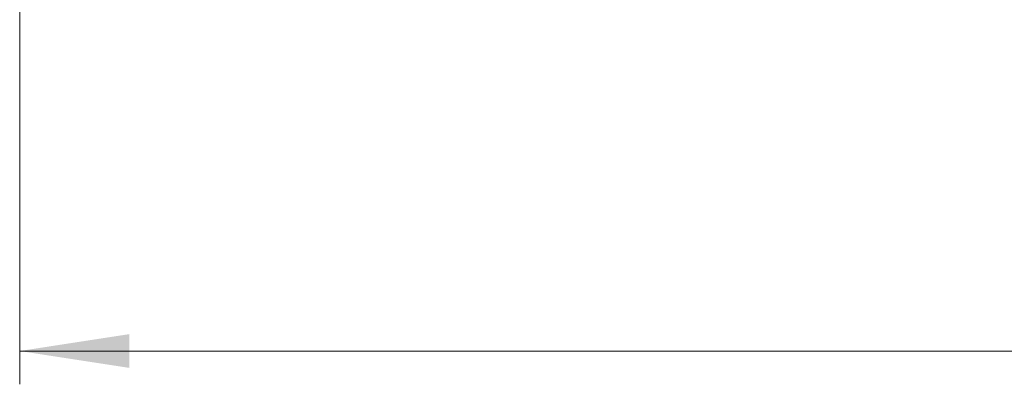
# Model space of a CAD drawing. Header units: millimetres. Extents: x 0 to 420, y 0 to 297.
# Tile 33 of 92: x 51 to 81, y 132 to 142. Entities that reach past the tile are written whole.
import ezdxf

# ---------------------------------------------------------------- set-up
doc = ezdxf.new("R2010")
doc.units = ezdxf.units.MM
doc.styles.add('SLDTEXTSTYLE0', font='TXT', dxfattribs={"width": 0.75})
doc.dimstyles.new('SLDDIMSTYLE0', dxfattribs={"dimtxt": 3.5, "dimasz": 3.302, "dimexe": 0, "dimexo": 0.0625, "dimgap": 0.875, "dimtad": 2, "dimdec": 6, "dimlfac": 2, "dimrnd": 1e-09, "dimzin": 12, "dimdsep": 46, "dimtxsty": 'SLDTEXTSTYLE0', "dimsah": 1, "dimcen": 0.09, "dimadec": 0, "dimazin": 3, "dimtfac": 1, "dimtofl": 0, "dimtmove": 0, "dimatfit": 3, "dimfxl": 1, "dimfrac": 2, "dimtolj": 1, "dimtzin": 12, "dimarcsym": 0})

# ---------------------------------------------------------------- blocks, each defined once
blk = doc.blocks.new('_D_2')
at = {"color": 7, "linetype": 'Continuous', "lineweight": 0}
for p, q in [((147.487, 152.856), (147.487, 131.526)), ((51.091, 145.744), (51.091, 131.526)), ((147.487, 132.526), (51.091, 132.526))]:
    blk.add_line(p, q, dxfattribs=at)
for points in [[(51.091, 132.526), (54.393, 132.018), (54.393, 133.034)], [(147.487, 132.526), (144.185, 133.034), (144.185, 132.018)]]:
    blk.add_solid(points, dxfattribs=at)
at = {"color": 7, "linetype": 'Continuous', "lineweight": 0, "insert": (93.88, 137.038), "char_height": 3.5, "attachment_point": 1, "style": 'SLDTEXTSTYLE0'}
blk.add_mtext('193', dxfattribs=at)

msp = doc.modelspace()

# ---------------------------------------------------------------- dimensions: what is measured, and where the dimension line sits
at = {"color": 7, "linetype": 'Continuous', "lineweight": 0}
dim = msp.add_linear_dim(base=(51.0911010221, 132.5263331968), p1=(147.4871062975, 153.8563026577), p2=(51.0911010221, 146.7438026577), dimstyle='SLDDIMSTYLE0', dxfattribs=at)
dim.commit()
dim.dimension.update_dxf_attribs({"geometry": '_D_2', "text_midpoint": (97.7589522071, 132.5263331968), "dimtype": 160})

doc.saveas('drawing.dxf')
